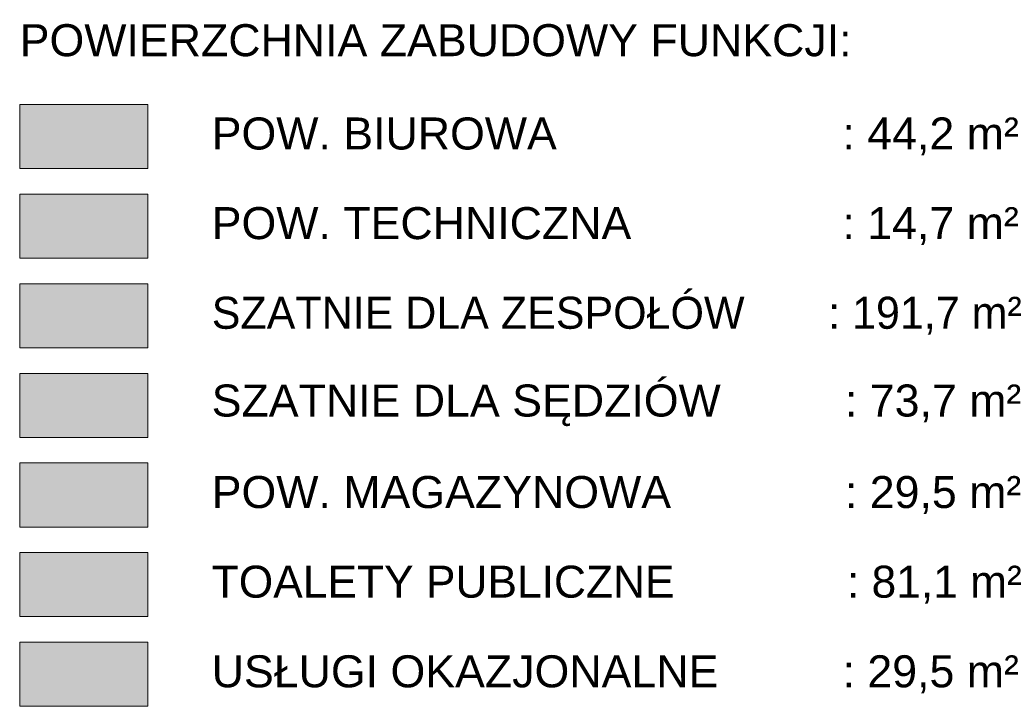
# Model space of a CAD drawing. Header units: millimetres. Extents: x 1962 to 3194, y -795 to -219.
# Tile 200 of 256: x 2634 to 2711, y -709 to -656. Entities that reach past the tile are written whole.
import ezdxf

# ---------------------------------------------------------------- set-up
doc = ezdxf.new("R2010")
doc.units = ezdxf.units.MM
doc.layers.get('0').update_dxf_attribs({"lineweight": 5})
doc.layers.add('A_hatch kolory funkcji kontenerów', color=7, linetype='Continuous', lineweight=9)
doc.styles.get("Standard").update_dxf_attribs({"font": 'arial.ttf'})

msp = doc.modelspace()

# ---------------------------------------------------------------- hatches: boundary and pattern name
at = {"layer": 'A_hatch kolory funkcji kontenerów'}
h = msp.add_hatch(color=163, dxfattribs=at)
h.dxf.hatch_style = 2
h.paths.add_polyline_path([(2633.6917, -667.2957), (2643.6917, -667.2957), (2643.6917, -662.2957), (2633.6917, -662.2957)])
h = msp.add_hatch(color=151, dxfattribs=at)
h.dxf.hatch_style = 2
h.paths.add_polyline_path([(2633.6917, -674.2957), (2643.6917, -674.2957), (2643.6917, -669.2957), (2633.6917, -669.2957)])
h = msp.add_hatch(color=52, dxfattribs=at)
h.dxf.hatch_style = 2
h.paths.add_polyline_path([(2633.6917, -681.2957), (2643.6917, -681.2957), (2643.6917, -676.2957), (2633.6917, -676.2957)])
h = msp.add_hatch(color=32, dxfattribs=at)
h.dxf.hatch_style = 2
h.paths.add_polyline_path([(2633.6917, -688.2957), (2643.6917, -688.2957), (2643.6917, -683.2957), (2633.6917, -683.2957)])
h = msp.add_hatch(color=191, dxfattribs=at)
h.dxf.hatch_style = 2
h.paths.add_polyline_path([(2633.6917, -695.2957), (2643.6917, -695.2957), (2643.6917, -690.2957), (2633.6917, -690.2957)])
h = msp.add_hatch(color=134, dxfattribs=at)
h.dxf.hatch_style = 2
h.paths.add_polyline_path([(2633.6917, -702.2957), (2643.6917, -702.2957), (2643.6917, -697.2957), (2633.6917, -697.2957)])
h = msp.add_hatch(color=1, dxfattribs=at)
h.dxf.hatch_style = 2
h.paths.add_polyline_path([(2633.6917, -709.2957), (2643.6917, -709.2957), (2643.6917, -704.2957), (2633.6917, -704.2957)])

# ---------------------------------------------------------------- linework, layer by layer
for points in [[(2633.6917, -667.2957), (2643.6917, -667.2957), (2643.6917, -662.2957), (2633.6917, -662.2957)], [(2633.6917, -674.2957), (2643.6917, -674.2957), (2643.6917, -669.2957), (2633.6917, -669.2957)], [(2633.6917, -681.2957), (2643.6917, -681.2957), (2643.6917, -676.2957), (2633.6917, -676.2957)], [(2633.6917, -688.2957), (2643.6917, -688.2957), (2643.6917, -683.2957), (2633.6917, -683.2957)], [(2633.6917, -695.2957), (2643.6917, -695.2957), (2643.6917, -690.2957), (2633.6917, -690.2957)], [(2633.6917, -702.2957), (2643.6917, -702.2957), (2643.6917, -697.2957), (2633.6917, -697.2957)], [(2633.6917, -709.2957), (2643.6917, -709.2957), (2643.6917, -704.2957), (2633.6917, -704.2957)]]:
    msp.add_lwpolyline(points, close=True)

# ---------------------------------------------------------------- texts
at = {"char_height": 2.5, "attachment_point": 4}
for s, insert, width in [('POWIERZCHNIA ZABUDOWY FUNKCJI:', (2633.6917, -657.2957), 82.242945), ('POW. BIUROWA                       : 44,2 m²', (2648.6917, -664.7957), 70.397526), ('POW. TECHNICZNA                 : 14,7 m²', (2648.6917, -671.7957), 70.397526), ('SZATNIE DLA ZESPOŁÓW       : 191,7 m²', (2648.6917, -678.7957), 70.397526), ('SZATNIE DLA SĘDZIÓW          : 73,7 m²', (2648.6917, -685.7957), 70.397526), ('POW. MAGAZYNOWA              : 29,5 m²', (2648.6917, -692.7957), 70.397526), ('TOALETY PUBLICZNE              : 81,1 m²', (2648.6917, -699.7957), 70.397526), ('USŁUGI OKAZJONALNE          : 29,5 m²', (2648.6917, -706.7957), 70.397526)]:
    msp.add_mtext(s, dxfattribs=dict(at, insert=insert, width=width))

doc.saveas('drawing.dxf')
